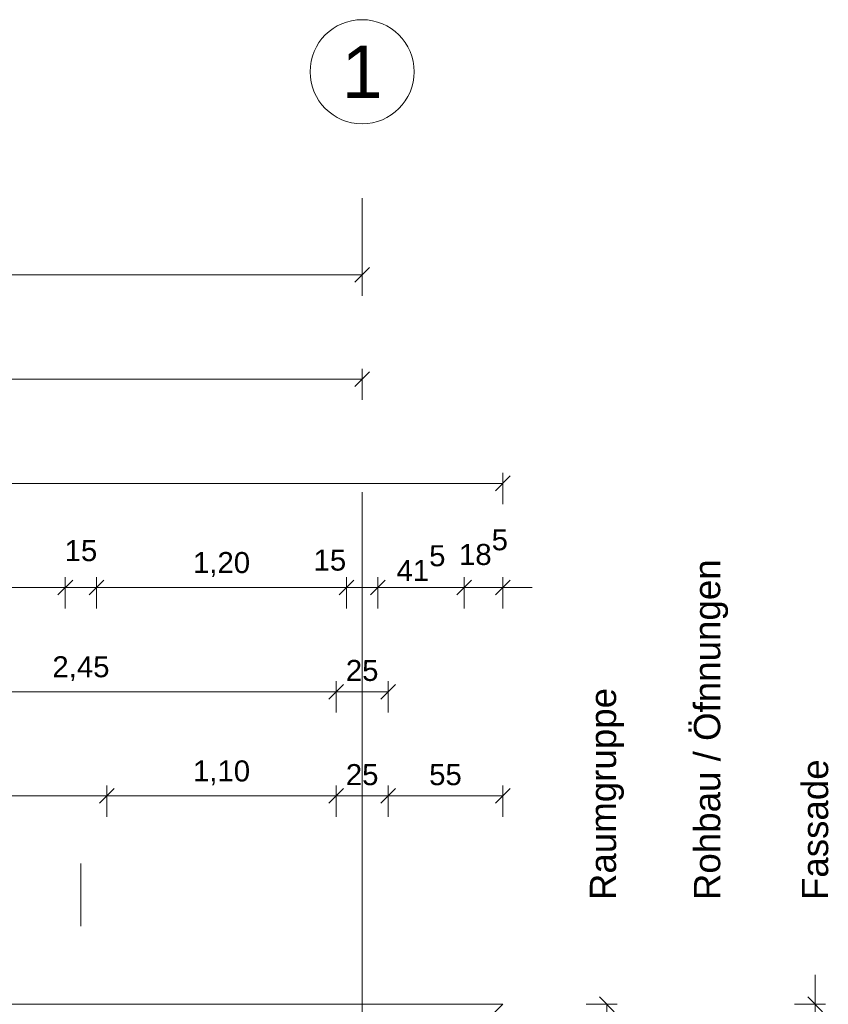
# Model space of a CAD drawing. Header units: metres. Extents: x -49 to 152, y -127 to 99.
# Tile 147 of 177: x -1.64 to 2.24, y 0.67 to 5.4. Entities that reach past the tile are written whole.
import ezdxf

# ---------------------------------------------------------------- set-up
doc = ezdxf.new("R2010")
doc.units = ezdxf.units.M
doc.header["$PDMODE"] = 1
doc.header["$PDSIZE"] = -2
doc.linetypes.add('Achsen 01', pattern=[5.291531, 3.175, -1.058062, 0.352704, -0.705764])
doc.linetypes.add('Raster 01', pattern=[2, 1, -1])
doc.layers.get('0').update_dxf_attribs({"lineweight": 25})
for name, color, linetype, lineweight, true_color in [('014_Fassadenarbeiten-000 Aufsicht Betonfertigteile', 7, 'Continuous', 9, 0xc0c0c0), ('AV1-Achsen', 1, 'Achsen 01', 18, 0xff0000), ('AV1-Raster', 7, 'Raster 01', 9, 0xa6a6a6)]:
    doc.layers.add(name, color=color, linetype=linetype, lineweight=lineweight, true_color=true_color)
for name, color, linetype, lineweight in [('_1.35m (3D)', 7, 'Continuous', 9), ('_GRU (2D)', 7, 'Continuous', 9), ('_OG 3 (2D)', 7, 'Continuous', 9), ('Bemaßung-Bemaßung', 7, 'Continuous', 9)]:
    doc.layers.add(name, color=color, linetype=linetype, lineweight=lineweight)
doc.layers.get('0').freeze()
doc.styles.add('Arial', font='arial.ttf')
doc.dimstyles.new('COE 50', dxfattribs={"dimtxt": 100.872396, "dimasz": 0.001414, "dimexe": 0.001, "dimexo": 0.01, "dimgap": 0.001, "dimtad": 1, "dimdec": 3, "dimtxsty": 'Arial', "dimblk": 'VW_SLASH-3', "dimblk1": 'VW_SLASH-3', "dimblk2": 'VW_SLASH-3', "dimcen": 0, "dimadec": 3, "dimazin": 0, "dimtfac": 0.8, "dimtdec": 3, "dimtix": 1, "dimtmove": 0, "dimatfit": 0, "dimldrblk": 'VW_SLASH-2', "dimfxl": 0.002, "dimfxlon": 1, "dimfrac": 2, "dimtolj": 1, "dimarcsym": 0})

# ---------------------------------------------------------------- blocks, each defined once
blk = doc.blocks.new('Group-4')
at = {"layer": 'AV1-Raster'}
blk.add_line((-1.35, -22.95), (-1.35, 1.35), dxfattribs=at)
blk = doc.blocks.new('1.35m (3D)')
at = {"layer": 'AV1-Raster', "color": 7}
blk.add_blockref('Group-4', (0, 0), dxfattribs=at)
blk = doc.blocks.new('VW_SLASH-3')
at = {"color": 0, "linetype": 'ByBlock', "lineweight": -2, "transparency": 16777216}
blk.add_line((0, 0), (-1, 0), dxfattribs=at)
at = {"color": 0, "linetype": 'Continuous', "lineweight": 15, "transparency": 16777216, "flags": 128}
blk.add_lwpolyline([(0.5, 0.5), (-0.5, -0.5)], dxfattribs=at)
blk = doc.blocks.new('*D554')
at = {"layer": 'Bemaßung-Bemaßung', "color": 0, "lineweight": -2}
for p, q in [((2.575, 0.675), (2.725, 0.675)), ((2.675, 0.6043), (2.675, -22.2043)), ((2.575, -22.275), (2.725, -22.275))]:
    blk.add_line(p, q, dxfattribs=at)
at = {"layer": 'Defpoints', "color": 0}
for p in [(0.075, 0.675), (0.075, -22.275), (2.675, -22.275)]:
    blk.add_point(p, dxfattribs=at)
at = {"layer": 'Bemaßung-Bemaßung', "color": 0, "lineweight": -2, "xscale": 0.070693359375, "yscale": 0.070693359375, "zscale": 0.070693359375}
for p, rotation in [((2.675, 0.675), 90.00000000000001), ((2.675, -22.275), 270)]:
    blk.add_blockref('VW_SLASH-3', p, dxfattribs=dict(at, rotation=rotation))
at = {"layer": 'Bemaßung-Bemaßung', "color": 0, "insert": (2.5644, -10.8), "char_height": 0.10087, "attachment_point": 5, "rotation": 90, "style": 'Arial'}
blk.add_mtext('\\A1;22,95', dxfattribs=at)
blk = doc.blocks.new('VW_SLASH-2')
at = {"color": 0, "linetype": 'ByBlock', "lineweight": -2, "transparency": 16777216}
blk.add_line((0, 0), (-1, 0), dxfattribs=at)
at = {"color": 0, "linetype": 'Continuous', "lineweight": 15, "transparency": 16777216, "flags": 128}
blk.add_lwpolyline([(0.5, 0.5), (-0.5, -0.5)], dxfattribs=at)
blk = doc.blocks.new('*D555')
at = {"layer": 'Bemaßung-Bemaßung', "color": 0, "linetype": 'Continuous', "lineweight": -2}
for p, q in [((2.175, 0.7457), (2.175, 0.8164)), ((2.075, 0.675), (2.225, 0.675)), ((2.175, 0.49), (2.175, 0.675)), ((2.075, 0.49), (2.225, 0.49)), ((2.175, 0.4193), (2.175, 0.3486))]:
    blk.add_line(p, q, dxfattribs=at)
at = {"layer": 'Defpoints', "color": 0}
for p in [(0.075, 0.675), (2.175, 0.675), (0.075, 0.49)]:
    blk.add_point(p, dxfattribs=at)
at = {"layer": 'Bemaßung-Bemaßung', "color": 0, "lineweight": -2, "xscale": 0.070693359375, "yscale": 0.070693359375, "zscale": 0.070693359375}
for p, rotation in [((2.175, 0.675), 270), ((2.175, 0.49), 90)]:
    blk.add_blockref('VW_SLASH-3', p, dxfattribs=dict(at, rotation=rotation))
at = {"layer": 'Bemaßung-Bemaßung', "color": 0, "insert": (2.3683, 0.5825), "char_height": 0.100872, "attachment_point": 5, "rotation": 90, "style": 'Arial'}
blk.add_mtext('\\A1;18\\S5^ ;', dxfattribs=at)
blk = doc.blocks.new('*D601')
at = {"layer": 'Bemaßung-Bemaßung', "color": 0, "lineweight": -2}
for p, q in [((-39.825, 3.075), (-39.825, 3.225)), ((0.675, 3.075), (0.675, 3.225)), ((-39.7543, 3.175), (0.6043, 3.175))]:
    blk.add_line(p, q, dxfattribs=at)
at = {"layer": 'Defpoints', "color": 0}
for p in [(0.675, 3.175), (-39.825, 0), (0.675, 0)]:
    blk.add_point(p, dxfattribs=at)
at = {"layer": 'Bemaßung-Bemaßung', "color": 0, "lineweight": -2, "xscale": 0.070693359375, "yscale": 0.070693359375, "zscale": 0.070693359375, "rotation": 180}
blk.add_blockref('VW_SLASH-3', (-39.825, 3.175), dxfattribs=at)
at = {"layer": 'Bemaßung-Bemaßung', "color": 0, "lineweight": -2, "xscale": 0.070693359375, "yscale": 0.070693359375, "zscale": 0.070693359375}
blk.add_blockref('VW_SLASH-3', (0.675, 3.175), dxfattribs=at)
at = {"layer": 'Bemaßung-Bemaßung', "color": 0, "insert": (-19.575, 3.2856), "char_height": 0.10087, "attachment_point": 5, "style": 'Arial'}
blk.add_mtext('\\A1;40,50', dxfattribs=at)
blk = doc.blocks.new('*D608')
at = {"layer": 'Bemaßung-Bemaßung', "color": 0, "lineweight": -2}
for p, q in [((-5.4, 3.575), (-5.4, 3.725)), ((0, 3.575), (0, 3.725)), ((-0.0707, 3.675), (-5.3293, 3.675))]:
    blk.add_line(p, q, dxfattribs=at)
at = {"layer": 'Defpoints', "color": 0}
for p in [(-5.4, 3.675), (-5.4, 0), (0, 0)]:
    blk.add_point(p, dxfattribs=at)
at = {"layer": 'Bemaßung-Bemaßung', "color": 0, "lineweight": -2, "xscale": 0.070693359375, "yscale": 0.070693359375, "zscale": 0.070693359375}
for p, rotation in [((-5.4, 3.675), 180), ((0, 3.675), 360)]:
    blk.add_blockref('VW_SLASH-3', p, dxfattribs=dict(at, rotation=rotation))
at = {"layer": 'Bemaßung-Bemaßung', "color": 0, "insert": (-2.7, 3.7856), "char_height": 0.10087, "attachment_point": 5, "style": 'Arial'}
blk.add_mtext('\\A1;5,40', dxfattribs=at)
blk = doc.blocks.new('*D609')
at = {"layer": 'Bemaßung-Bemaßung', "color": 0, "lineweight": -2}
for p, q in [((-39.15, 4.075), (-39.15, 4.225)), ((0, 4.075), (0, 4.225)), ((-39.0793, 4.175), (-0.0707, 4.175))]:
    blk.add_line(p, q, dxfattribs=at)
at = {"layer": 'Defpoints', "color": 0}
for p in [(0, 4.175), (-39.15, 0), (0, 0)]:
    blk.add_point(p, dxfattribs=at)
at = {"layer": 'Bemaßung-Bemaßung', "color": 0, "lineweight": -2, "xscale": 0.070693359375, "yscale": 0.070693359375, "zscale": 0.070693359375, "rotation": 180}
blk.add_blockref('VW_SLASH-3', (-39.15, 4.175), dxfattribs=at)
at = {"layer": 'Bemaßung-Bemaßung', "color": 0, "lineweight": -2, "xscale": 0.070693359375, "yscale": 0.070693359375, "zscale": 0.070693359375}
blk.add_blockref('VW_SLASH-3', (0, 4.175), dxfattribs=at)
at = {"layer": 'Bemaßung-Bemaßung', "color": 0, "insert": (-19.575, 4.3159), "char_height": 0.15131, "attachment_point": 5, "style": 'Arial'}
blk.add_mtext('\\A1;39,15', dxfattribs=at)
blk = doc.blocks.new('*D610')
at = {"layer": 'Bemaßung-Bemaßung', "color": 0, "linetype": 'Continuous', "lineweight": -2}
for p, q in [((0.49, 2.575), (0.49, 2.725)), ((0.675, 2.575), (0.675, 2.725)), ((0.4193, 2.675), (0.3486, 2.675)), ((0.49, 2.675), (0.675, 2.675)), ((0.7457, 2.675), (0.8164, 2.675))]:
    blk.add_line(p, q, dxfattribs=at)
at = {"layer": 'Defpoints', "color": 0}
for p in [(0.675, 2.675), (0.49, 0.075), (0.675, 0.075)]:
    blk.add_point(p, dxfattribs=at)
at = {"layer": 'Bemaßung-Bemaßung', "color": 0, "lineweight": -2, "xscale": 0.070693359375, "yscale": 0.070693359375, "zscale": 0.070693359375}
blk.add_blockref('VW_SLASH-3', (0.49, 2.675), dxfattribs=at)
at = {"layer": 'Bemaßung-Bemaßung', "color": 0, "lineweight": -2, "xscale": 0.070693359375, "yscale": 0.070693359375, "zscale": 0.070693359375, "rotation": 180}
blk.add_blockref('VW_SLASH-3', (0.675, 2.675), dxfattribs=at)
at = {"layer": 'Bemaßung-Bemaßung', "color": 0, "insert": (0.5825, 2.8683), "char_height": 0.100872, "attachment_point": 5, "style": 'Arial'}
blk.add_mtext('\\A1;18\\S5^ ;', dxfattribs=at)
blk = doc.blocks.new('*D611')
at = {"layer": 'Bemaßung-Bemaßung', "color": 0, "linetype": 'Continuous', "lineweight": -2}
for p, q in [((0.075, 2.575), (0.075, 2.725)), ((0.49, 2.575), (0.49, 2.725)), ((0.1457, 2.675), (0.4193, 2.675))]:
    blk.add_line(p, q, dxfattribs=at)
at = {"layer": 'Defpoints', "color": 0}
for p in [(0.49, 2.675), (0.075, 0.49), (0.49, 0.075)]:
    blk.add_point(p, dxfattribs=at)
at = {"layer": 'Bemaßung-Bemaßung', "color": 0, "lineweight": -2, "xscale": 0.070693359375, "yscale": 0.070693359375, "zscale": 0.070693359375, "rotation": 180}
blk.add_blockref('VW_SLASH-3', (0.075, 2.675), dxfattribs=at)
at = {"layer": 'Bemaßung-Bemaßung', "color": 0, "lineweight": -2, "xscale": 0.070693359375, "yscale": 0.070693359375, "zscale": 0.070693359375}
blk.add_blockref('VW_SLASH-3', (0.49, 2.675), dxfattribs=at)
at = {"layer": 'Bemaßung-Bemaßung', "color": 0, "insert": (0.2825, 2.7924), "char_height": 0.100872, "attachment_point": 5, "style": 'Arial'}
blk.add_mtext('\\A1;41\\S5^ ;', dxfattribs=at)
blk = doc.blocks.new('*D612')
at = {"layer": 'Bemaßung-Bemaßung', "color": 0, "linetype": 'Continuous', "lineweight": -2}
for p, q in [((-0.075, 2.575), (-0.075, 2.725)), ((0.075, 2.575), (0.075, 2.725)), ((-0.1457, 2.675), (-0.2164, 2.675)), ((-0.075, 2.675), (0.075, 2.675)), ((0.1457, 2.675), (0.2164, 2.675))]:
    blk.add_line(p, q, dxfattribs=at)
at = {"layer": 'Defpoints', "color": 0}
for p in [(0.075, 2.675), (-0.075, 0.675), (0.075, 0.49)]:
    blk.add_point(p, dxfattribs=at)
at = {"layer": 'Bemaßung-Bemaßung', "color": 0, "lineweight": -2, "xscale": 0.070693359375, "yscale": 0.070693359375, "zscale": 0.070693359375}
blk.add_blockref('VW_SLASH-3', (-0.075, 2.675), dxfattribs=at)
at = {"layer": 'Bemaßung-Bemaßung', "color": 0, "lineweight": -2, "xscale": 0.070693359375, "yscale": 0.070693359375, "zscale": 0.070693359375, "rotation": 180}
blk.add_blockref('VW_SLASH-3', (0.075, 2.675), dxfattribs=at)
at = {"layer": 'Bemaßung-Bemaßung', "color": 0, "insert": (-0.1549, 2.806), "char_height": 0.10087, "attachment_point": 5, "style": 'Arial'}
blk.add_mtext('\\A1;15', dxfattribs=at)
blk = doc.blocks.new('*D613')
at = {"layer": 'Bemaßung-Bemaßung', "color": 0, "linetype": 'Continuous', "lineweight": -2}
for p, q in [((-1.275, 2.575), (-1.275, 2.725)), ((-0.075, 2.575), (-0.075, 2.725)), ((-1.2043, 2.675), (-0.1457, 2.675))]:
    blk.add_line(p, q, dxfattribs=at)
at = {"layer": 'Defpoints', "color": 0}
for p in [(-0.075, 2.675), (-1.275, 0.675), (-0.075, 0.675)]:
    blk.add_point(p, dxfattribs=at)
at = {"layer": 'Bemaßung-Bemaßung', "color": 0, "lineweight": -2, "xscale": 0.070693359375, "yscale": 0.070693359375, "zscale": 0.070693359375, "rotation": 180}
blk.add_blockref('VW_SLASH-3', (-1.275, 2.675), dxfattribs=at)
at = {"layer": 'Bemaßung-Bemaßung', "color": 0, "lineweight": -2, "xscale": 0.070693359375, "yscale": 0.070693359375, "zscale": 0.070693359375}
blk.add_blockref('VW_SLASH-3', (-0.075, 2.675), dxfattribs=at)
at = {"layer": 'Bemaßung-Bemaßung', "color": 0, "insert": (-0.675, 2.7856), "char_height": 0.10087, "attachment_point": 5, "style": 'Arial'}
blk.add_mtext('\\A1;1,20', dxfattribs=at)
blk = doc.blocks.new('*D614')
at = {"layer": 'Bemaßung-Bemaßung', "color": 0, "linetype": 'Continuous', "lineweight": -2}
for p, q in [((-1.425, 2.575), (-1.425, 2.725)), ((-1.275, 2.575), (-1.275, 2.725)), ((-1.4957, 2.675), (-1.5664, 2.675)), ((-1.425, 2.675), (-1.275, 2.675)), ((-1.2043, 2.675), (-1.1336, 2.675))]:
    blk.add_line(p, q, dxfattribs=at)
at = {"layer": 'Defpoints', "color": 0}
for p in [(-1.275, 2.675), (-1.425, 0.675), (-1.275, 0.675)]:
    blk.add_point(p, dxfattribs=at)
at = {"layer": 'Bemaßung-Bemaßung', "color": 0, "lineweight": -2, "xscale": 0.070693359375, "yscale": 0.070693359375, "zscale": 0.070693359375}
blk.add_blockref('VW_SLASH-3', (-1.425, 2.675), dxfattribs=at)
at = {"layer": 'Bemaßung-Bemaßung', "color": 0, "lineweight": -2, "xscale": 0.070693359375, "yscale": 0.070693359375, "zscale": 0.070693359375, "rotation": 180}
blk.add_blockref('VW_SLASH-3', (-1.275, 2.675), dxfattribs=at)
at = {"layer": 'Bemaßung-Bemaßung', "color": 0, "insert": (-1.35, 2.8515), "char_height": 0.10087, "attachment_point": 5, "style": 'Arial'}
blk.add_mtext('\\A1;15', dxfattribs=at)
blk = doc.blocks.new('*D615')
at = {"layer": 'Bemaßung-Bemaßung', "color": 0, "linetype": 'Continuous', "lineweight": -2}
for p, q in [((-2.625, 2.575), (-2.625, 2.725)), ((-1.425, 2.575), (-1.425, 2.725)), ((-2.5543, 2.675), (-1.4957, 2.675))]:
    blk.add_line(p, q, dxfattribs=at)
at = {"layer": 'Defpoints', "color": 0}
for p in [(-1.425, 2.675), (-2.625, 0.675), (-1.425, 0.675)]:
    blk.add_point(p, dxfattribs=at)
at = {"layer": 'Bemaßung-Bemaßung', "color": 0, "lineweight": -2, "xscale": 0.070693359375, "yscale": 0.070693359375, "zscale": 0.070693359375, "rotation": 180}
blk.add_blockref('VW_SLASH-3', (-2.625, 2.675), dxfattribs=at)
at = {"layer": 'Bemaßung-Bemaßung', "color": 0, "lineweight": -2, "xscale": 0.070693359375, "yscale": 0.070693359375, "zscale": 0.070693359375}
blk.add_blockref('VW_SLASH-3', (-1.425, 2.675), dxfattribs=at)
at = {"layer": 'Bemaßung-Bemaßung', "color": 0, "insert": (-2.025, 2.7856), "char_height": 0.10087, "attachment_point": 5, "style": 'Arial'}
blk.add_mtext('\\A1;1,20', dxfattribs=at)
blk = doc.blocks.new('*D679')
at = {"layer": 'Bemaßung-Bemaßung', "color": 0, "lineweight": -2}
for p, q in [((-2.575, 2.075), (-2.575, 2.225)), ((-0.125, 2.075), (-0.125, 2.225)), ((-0.1957, 2.175), (-2.5043, 2.175))]:
    blk.add_line(p, q, dxfattribs=at)
at = {"layer": 'Defpoints', "color": 0}
for p in [(-2.575, 2.175), (-2.575, -0.125), (-0.125, -0.125)]:
    blk.add_point(p, dxfattribs=at)
at = {"layer": 'Bemaßung-Bemaßung', "color": 0, "lineweight": -2, "xscale": 0.070693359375, "yscale": 0.070693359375, "zscale": 0.070693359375, "rotation": 180}
blk.add_blockref('VW_SLASH-3', (-2.575, 2.175), dxfattribs=at)
at = {"layer": 'Bemaßung-Bemaßung', "color": 0, "lineweight": -2, "xscale": 0.070693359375, "yscale": 0.070693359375, "zscale": 0.070693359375}
blk.add_blockref('VW_SLASH-3', (-0.125, 2.175), dxfattribs=at)
at = {"layer": 'Bemaßung-Bemaßung', "color": 0, "insert": (-1.35, 2.2856), "char_height": 0.10087, "attachment_point": 5, "style": 'Arial'}
blk.add_mtext('\\A1;2,45', dxfattribs=at)
blk = doc.blocks.new('*D680')
at = {"layer": 'Bemaßung-Bemaßung', "color": 0, "lineweight": -2}
for p, q in [((-0.125, 2.075), (-0.125, 2.225)), ((0.125, 2.075), (0.125, 2.225)), ((0.0543, 2.175), (-0.0543, 2.175))]:
    blk.add_line(p, q, dxfattribs=at)
at = {"layer": 'Defpoints', "color": 0}
for p in [(-0.125, 2.175), (-0.125, -0.125), (0.125, -0.125)]:
    blk.add_point(p, dxfattribs=at)
at = {"layer": 'Bemaßung-Bemaßung', "color": 0, "lineweight": -2, "xscale": 0.070693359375, "yscale": 0.070693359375, "zscale": 0.070693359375, "rotation": 180}
blk.add_blockref('VW_SLASH-3', (-0.125, 2.175), dxfattribs=at)
at = {"layer": 'Bemaßung-Bemaßung', "color": 0, "lineweight": -2, "xscale": 0.070693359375, "yscale": 0.070693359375, "zscale": 0.070693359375}
blk.add_blockref('VW_SLASH-3', (0.125, 2.175), dxfattribs=at)
at = {"layer": 'Bemaßung-Bemaßung', "color": 0, "insert": (0, 2.2765), "char_height": 0.10087, "attachment_point": 5, "style": 'Arial'}
blk.add_mtext('\\A1;25', dxfattribs=at)
blk = doc.blocks.new('*D762')
at = {"layer": 'Bemaßung-Bemaßung', "color": 0, "linetype": 'Continuous', "lineweight": -2}
for p, q in [((1.075, 0.675), (1.225, 0.675)), ((1.175, 0.6043), (1.175, 0.1957)), ((1.075, 0.125), (1.225, 0.125))]:
    blk.add_line(p, q, dxfattribs=at)
at = {"layer": 'Defpoints', "color": 0}
for p in [(-0.075, 0.675), (-0.125, 0.125), (1.175, 0.125)]:
    blk.add_point(p, dxfattribs=at)
at = {"layer": 'Bemaßung-Bemaßung', "color": 0, "lineweight": -2, "xscale": 0.070693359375, "yscale": 0.070693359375, "zscale": 0.070693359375}
for p, rotation in [((1.175, 0.675), 90), ((1.175, 0.125), 270)]:
    blk.add_blockref('VW_SLASH-3', p, dxfattribs=dict(at, rotation=rotation))
at = {"layer": 'Bemaßung-Bemaßung', "color": 0, "insert": (1.0737, 0.4), "char_height": 0.10087, "attachment_point": 5, "rotation": 90, "style": 'Arial'}
blk.add_mtext('\\A1;55', dxfattribs=at)
blk = doc.blocks.new('*D785')
at = {"layer": 'Bemaßung-Bemaßung', "color": 0, "linetype": 'Continuous', "lineweight": -2}
for p, q in [((-2.575, 1.575), (-2.575, 1.725)), ((-1.225, 1.575), (-1.225, 1.725)), ((-1.2957, 1.675), (-2.5043, 1.675))]:
    blk.add_line(p, q, dxfattribs=at)
at = {"layer": 'Defpoints', "color": 0}
for p in [(-2.575, 1.675), (-2.575, -0.125), (-1.225, -3.375)]:
    blk.add_point(p, dxfattribs=at)
at = {"layer": 'Bemaßung-Bemaßung', "color": 0, "lineweight": -2, "xscale": 0.070693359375, "yscale": 0.070693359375, "zscale": 0.070693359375, "rotation": 180}
blk.add_blockref('VW_SLASH-3', (-2.575, 1.675), dxfattribs=at)
at = {"layer": 'Bemaßung-Bemaßung', "color": 0, "lineweight": -2, "xscale": 0.070693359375, "yscale": 0.070693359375, "zscale": 0.070693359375}
blk.add_blockref('VW_SLASH-3', (-1.225, 1.675), dxfattribs=at)
at = {"layer": 'Bemaßung-Bemaßung', "color": 0, "insert": (-1.9, 1.7856), "char_height": 0.10087, "attachment_point": 5, "style": 'Arial'}
blk.add_mtext('\\A1;1,35', dxfattribs=at)
blk = doc.blocks.new('*D786')
at = {"layer": 'Bemaßung-Bemaßung', "color": 0, "linetype": 'Continuous', "lineweight": -2}
for p, q in [((-1.225, 1.575), (-1.225, 1.725)), ((-0.125, 1.575), (-0.125, 1.725)), ((-0.1957, 1.675), (-1.1543, 1.675))]:
    blk.add_line(p, q, dxfattribs=at)
at = {"layer": 'Defpoints', "color": 0}
for p in [(-1.225, 1.675), (-0.125, -0.125), (-1.225, -3.375)]:
    blk.add_point(p, dxfattribs=at)
at = {"layer": 'Bemaßung-Bemaßung', "color": 0, "lineweight": -2, "xscale": 0.070693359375, "yscale": 0.070693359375, "zscale": 0.070693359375, "rotation": 180}
blk.add_blockref('VW_SLASH-3', (-1.225, 1.675), dxfattribs=at)
at = {"layer": 'Bemaßung-Bemaßung', "color": 0, "lineweight": -2, "xscale": 0.070693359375, "yscale": 0.070693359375, "zscale": 0.070693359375}
blk.add_blockref('VW_SLASH-3', (-0.125, 1.675), dxfattribs=at)
at = {"layer": 'Bemaßung-Bemaßung', "color": 0, "insert": (-0.675, 1.7856), "char_height": 0.10087, "attachment_point": 5, "style": 'Arial'}
blk.add_mtext('\\A1;1,10', dxfattribs=at)
blk = doc.blocks.new('*D787')
at = {"layer": 'Bemaßung-Bemaßung', "color": 0, "linetype": 'Continuous', "lineweight": -2}
for p, q in [((-0.125, 1.575), (-0.125, 1.725)), ((0.125, 1.575), (0.125, 1.725)), ((0.0543, 1.675), (-0.0543, 1.675))]:
    blk.add_line(p, q, dxfattribs=at)
at = {"layer": 'Defpoints', "color": 0}
for p in [(-0.125, 1.675), (0.125, 0.125), (-0.125, -0.125)]:
    blk.add_point(p, dxfattribs=at)
at = {"layer": 'Bemaßung-Bemaßung', "color": 0, "lineweight": -2, "xscale": 0.070693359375, "yscale": 0.070693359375, "zscale": 0.070693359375, "rotation": 180}
blk.add_blockref('VW_SLASH-3', (-0.125, 1.675), dxfattribs=at)
at = {"layer": 'Bemaßung-Bemaßung', "color": 0, "lineweight": -2, "xscale": 0.070693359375, "yscale": 0.070693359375, "zscale": 0.070693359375}
blk.add_blockref('VW_SLASH-3', (0.125, 1.675), dxfattribs=at)
at = {"layer": 'Bemaßung-Bemaßung', "color": 0, "insert": (0, 1.7765), "char_height": 0.10087, "attachment_point": 5, "style": 'Arial'}
blk.add_mtext('\\A1;25', dxfattribs=at)
blk = doc.blocks.new('*D788')
at = {"layer": 'Bemaßung-Bemaßung', "color": 0, "linetype": 'Continuous', "lineweight": -2}
for p, q in [((0.125, 1.575), (0.125, 1.725)), ((0.675, 1.575), (0.675, 1.725)), ((0.6043, 1.675), (0.1957, 1.675))]:
    blk.add_line(p, q, dxfattribs=at)
at = {"layer": 'Defpoints', "color": 0}
for p in [(0.125, 1.675), (0.125, 0.125), (0.675, 0.075)]:
    blk.add_point(p, dxfattribs=at)
at = {"layer": 'Bemaßung-Bemaßung', "color": 0, "lineweight": -2, "xscale": 0.070693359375, "yscale": 0.070693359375, "zscale": 0.070693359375, "rotation": 180}
blk.add_blockref('VW_SLASH-3', (0.125, 1.675), dxfattribs=at)
at = {"layer": 'Bemaßung-Bemaßung', "color": 0, "lineweight": -2, "xscale": 0.070693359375, "yscale": 0.070693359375, "zscale": 0.070693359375}
blk.add_blockref('VW_SLASH-3', (0.675, 1.675), dxfattribs=at)
at = {"layer": 'Bemaßung-Bemaßung', "color": 0, "insert": (0.4, 1.7763), "char_height": 0.10087, "attachment_point": 5, "style": 'Arial'}
blk.add_mtext('\\A1;55', dxfattribs=at)
blk = doc.blocks.new('Group-871')
at = {"layer": 'AV1-Achsen'}
blk.add_line((0, -26.5), (0, 4.9), dxfattribs=at)
at = {"layer": 'AV1-Achsen', "linetype": 'Continuous'}
blk.add_circle((0, 5.15), 0.25, dxfattribs=at)
at = {"layer": 'AV1-Achsen', "insert": (0, 5.15), "char_height": 0.2522, "attachment_point": 5, "line_spacing_factor": 0.969122, "style": 'Arial'}
blk.add_mtext('1', dxfattribs=at)
blk = doc.blocks.new('GRU (2D)')
at = {"layer": 'AV1-Achsen', "color": 7}
blk.add_blockref('Group-871', (0, 0), dxfattribs=at)
blk = doc.blocks.new('OG 3 (2D)')
at = {"layer": '014_Fassadenarbeiten-000 Aufsicht Betonfertigteile', "flags": 128}
blk.add_lwpolyline([(-39.455, 0.305), (0.305, 0.305), (0.675, 0.675), (-39.825, 0.675)], close=True, dxfattribs=at)
at = {"layer": 'Bemaßung-Bemaßung', "char_height": 0.12609, "attachment_point": 4, "rotation": 90, "line_spacing_factor": 0.969122, "style": 'Arial'}
for s, insert in [('Rohbau / Öfnnungen', (1.675, 1.175)), ('Raumgruppe', (1.175, 1.175)), ('Fassade', (2.175, 1.175))]:
    blk.add_mtext(s, dxfattribs=dict(at, insert=insert))
at = {"layer": 'Bemaßung-Bemaßung', "color": 1}
dim = blk.add_linear_dim(base=(0, 4.175), p1=(-39.15, 0), p2=(0, 0), text='39,15', dimstyle='COE 50', override={"dimtxt": 0.151309, "dimasz": 0.070693, "dimexe": 0.05, "dimgap": 0.05, "dimpost": '<>', "dimtxsty": 'Arial', "dimtmove": 2, "dimfxl": 0.1}, dxfattribs=at)
dim.commit()
dim.dimension.update_dxf_attribs({"geometry": '*D609', "text_midpoint": (-19.575, 4.3159)})
dim = blk.add_aligned_dim(p1=(0, 0), p2=(-5.4, 0), distance=-3.675, text='5,40', dimstyle='COE 50', override={"dimtxt": 0.100872, "dimasz": 0.070693, "dimexe": 0.05, "dimgap": 0.05, "dimpost": '<>', "dimtxsty": 'Arial', "dimtmove": 2, "dimfxl": 0.1}, dxfattribs=at)
dim.commit()
dim.dimension.update_dxf_attribs({"geometry": '*D608', "text_midpoint": (-2.7, 3.7856)})
at = {"layer": 'Bemaßung-Bemaßung'}
for base, p1, p2, text, picture, middle in [((0.675, 3.175), (-39.825, 0), (0.675, 0), '40,50', '*D601', (-19.575, 3.2856)), ((-2.575, 2.175), (-0.125, -0.125), (-2.575, -0.125), '2,45', '*D679', (-1.35, 2.2856)), ((-0.125, 2.175), (0.125, -0.125), (-0.125, -0.125), '25', '*D680', (0, 2.2765))]:
    dim = blk.add_linear_dim(base=base, p1=p1, p2=p2, text=text, dimstyle='COE 50', override={"dimtxt": 0.100872, "dimasz": 0.070693, "dimexe": 0.05, "dimgap": 0.05, "dimpost": '<>', "dimtxsty": 'Arial', "dimtmove": 2, "dimfxl": 0.1}, dxfattribs=at)
    dim.commit()
    dim.dimension.update_dxf_attribs({"geometry": picture, "text_midpoint": middle})
at = {"layer": 'Bemaßung-Bemaßung', "linetype": 'Continuous'}
for base, p1, p2, text, override, picture, middle in [((0.675, 2.675), (0.49, 0.075), (0.675, 0.075), '18\\S5^ ;', {"dimtxt": 0.100872, "dimasz": 0.070693, "dimexe": 0.05, "dimgap": 0.05, "dimpost": '<>', "dimtxsty": 'Arial', "dimtix": 0, "dimtmove": 2, "dimfxl": 0.1}, '*D610', (0.5825, 2.8683)), ((-1.275, 2.675), (-1.425, 0.675), (-1.275, 0.675), '15', {"dimtxt": 0.100872, "dimasz": 0.070693, "dimexe": 0.05, "dimgap": 0.05, "dimpost": '<>', "dimtxsty": 'Arial', "dimtix": 0, "dimtmove": 2, "dimfxl": 0.1}, '*D614', (-1.35, 2.8515)), ((-1.425, 2.675), (-2.625, 0.675), (-1.425, 0.675), '1,20', {"dimtxt": 0.100872, "dimasz": 0.070693, "dimexe": 0.05, "dimgap": 0.05, "dimpost": '<>', "dimtxsty": 'Arial', "dimtmove": 2, "dimfxl": 0.1}, '*D615', (-2.025, 2.7856)), ((-0.075, 2.675), (-1.275, 0.675), (-0.075, 0.675), '1,20', {"dimtxt": 0.100872, "dimasz": 0.070693, "dimexe": 0.05, "dimgap": 0.05, "dimpost": '<>', "dimtxsty": 'Arial', "dimtmove": 2, "dimfxl": 0.1}, '*D613', (-0.675, 2.7856)), ((0.49, 2.675), (0.075, 0.49), (0.49, 0.075), '41\\S5^ ;', {"dimtxt": 0.100872, "dimasz": 0.070693, "dimexe": 0.05, "dimgap": 0.05, "dimpost": '<>', "dimtxsty": 'Arial', "dimtmove": 2, "dimfxl": 0.1}, '*D611', (0.2825, 2.7924)), ((-2.575, 1.675), (-1.225, -3.375), (-2.575, -0.125), '1,35', {"dimtxt": 0.100872, "dimasz": 0.070693, "dimexe": 0.05, "dimgap": 0.05, "dimpost": '<>', "dimtxsty": 'Arial', "dimtmove": 2, "dimfxl": 0.1}, '*D785', (-1.9, 1.7856)), ((-1.225, 1.675), (-0.125, -0.125), (-1.225, -3.375), '1,10', {"dimtxt": 0.100872, "dimasz": 0.070693, "dimexe": 0.05, "dimgap": 0.05, "dimpost": '<>', "dimtxsty": 'Arial', "dimtmove": 2, "dimfxl": 0.1}, '*D786', (-0.675, 1.7856)), ((-0.125, 1.675), (0.125, 0.125), (-0.125, -0.125), '25', {"dimtxt": 0.100872, "dimasz": 0.070693, "dimexe": 0.05, "dimgap": 0.05, "dimpost": '<>', "dimtxsty": 'Arial', "dimtmove": 2, "dimfxl": 0.1}, '*D787', (0, 1.7765)), ((0.125, 1.675), (0.675, 0.075), (0.125, 0.125), '55', {"dimtxt": 0.100872, "dimasz": 0.070693, "dimexe": 0.05, "dimgap": 0.05, "dimpost": '<>', "dimtxsty": 'Arial', "dimtmove": 2, "dimfxl": 0.1}, '*D788', (0.4, 1.7763))]:
    dim = blk.add_linear_dim(base=base, p1=p1, p2=p2, text=text, dimstyle='COE 50', override=override, dxfattribs=at)
    dim.commit()
    dim.dimension.update_dxf_attribs({"geometry": picture, "text_midpoint": middle})
dim = blk.add_linear_dim(base=(0.075, 2.675), p1=(-0.075, 0.675), p2=(0.075, 0.49), text='15', dimstyle='COE 50', override={"dimtxt": 0.100872, "dimasz": 0.070693, "dimexe": 0.05, "dimgap": 0.05, "dimpost": '<>', "dimtxsty": 'Arial', "dimtix": 0, "dimtmove": 2, "dimfxl": 0.1}, dxfattribs=at)
dim.commit()
dim.dimension.update_dxf_attribs({"geometry": '*D612', "text_midpoint": (-0.1549, 2.806), "dimtype": 160})
for base, p1, p2, text, override, picture, middle in [((2.175, 0.675), (0.075, 0.49), (0.075, 0.675), '18\\S5^ ;', {"dimtxt": 0.100872, "dimasz": 0.070693, "dimexe": 0.05, "dimgap": 0.05, "dimpost": '<>', "dimtxsty": 'Arial', "dimtix": 0, "dimtmove": 2, "dimfxl": 0.1}, '*D555', (2.3683, 0.5825)), ((1.175, 0.125), (-0.075, 0.675), (-0.125, 0.125), '55', {"dimtxt": 0.100872, "dimasz": 0.070693, "dimexe": 0.05, "dimgap": 0.05, "dimpost": '<>', "dimtxsty": 'Arial', "dimtmove": 2, "dimfxl": 0.1}, '*D762', (1.0737, 0.4))]:
    dim = blk.add_linear_dim(base=base, p1=p1, p2=p2, angle=270, text=text, dimstyle='COE 50', override=override, dxfattribs=at)
    dim.commit()
    dim.dimension.update_dxf_attribs({"geometry": picture, "text_midpoint": middle})
at = {"layer": 'Bemaßung-Bemaßung'}
dim = blk.add_linear_dim(base=(2.675, -22.275), p1=(0.075, 0.675), p2=(0.075, -22.275), angle=270, text='22,95', dimstyle='COE 50', override={"dimtxt": 0.100872, "dimasz": 0.070693, "dimexe": 0.05, "dimgap": 0.05, "dimpost": '<>', "dimtxsty": 'Arial', "dimtmove": 2, "dimfxl": 0.1}, dxfattribs=at)
dim.commit()
dim.dimension.update_dxf_attribs({"geometry": '*D554', "text_midpoint": (2.5644, -10.8)})

msp = doc.modelspace()

# ---------------------------------------------------------------- block references
at = {"layer": '_1.35m (3D)'}
msp.add_blockref('1.35m (3D)', (0, 0), dxfattribs=at)

# ---------------------------------------------------------------- next in the draw order: block references
at = {"layer": '_OG 3 (2D)'}
msp.add_blockref('OG 3 (2D)', (0, 0), dxfattribs=at)

# ---------------------------------------------------------------- next in the draw order: block references
at = {"layer": '_GRU (2D)'}
msp.add_blockref('GRU (2D)', (0, 0), dxfattribs=at)

doc.saveas('drawing.dxf')
